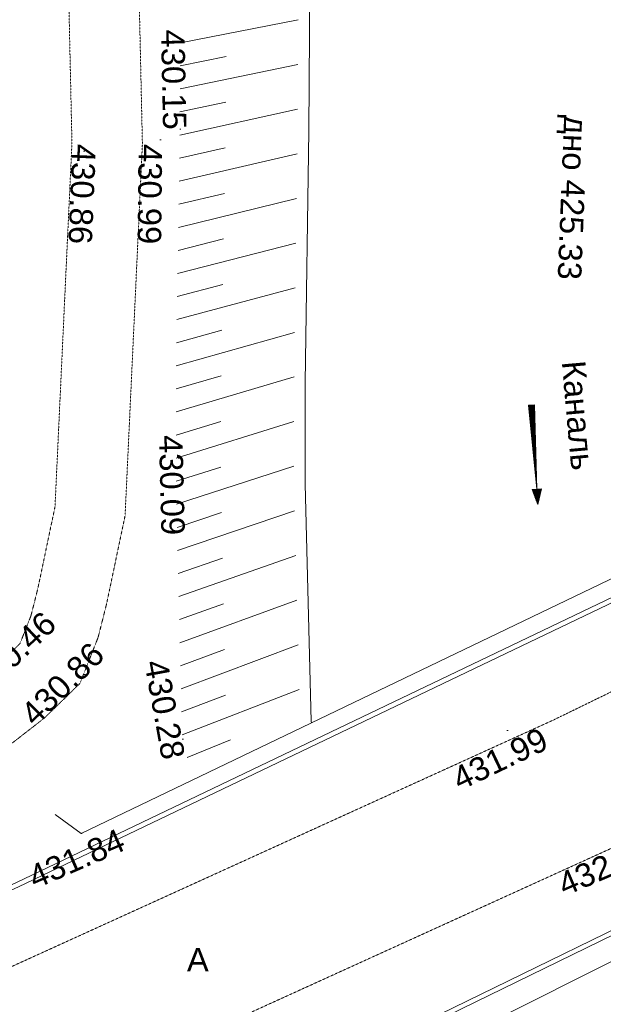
# Model space of a CAD drawing. Header units: millimetres. Extents: x 918404 to 1362154, y 4120617 to 4364104.
# Tile 198 of 256: x 1123814 to 1128787, y 4137577 to 4145971. Entities that reach past the tile are written whole.
import ezdxf

# ---------------------------------------------------------------- set-up
doc = ezdxf.new("R2010")
doc.units = ezdxf.units.MM
doc.header["$MEASUREMENT"] = 0
doc.linetypes.add('Д_ТРОТ_ТРУБА', pattern=[1.5, 0.75, -0.75])
for name, color, linetype, lineweight in [('(025) Дорога_Ном._пера__7', 7, 'Continuous', 18), ('(027) Гидрография_Ном._пера__7', 7, 'Continuous', 18), ('0_Ном._пера__4', 4, 'Continuous', 18), ('0_Ном._пера__7', 7, 'Continuous', 18), ('ВЫСОТА_Ном._пера__7', 7, 'Continuous', 18), ('Откос_Ном._пера__7', 7, 'Continuous', 18), ('ТОЧКИ_Ном._пера__5', 5, 'Continuous', 18)]:
    doc.layers.add(name, color=color, linetype=linetype, lineweight=lineweight)
doc.styles.add('СГЕНЕРИР_СТИЛЬ_1', font='arial.ttf')

msp = doc.modelspace()

# ---------------------------------------------------------------- linework, layer by layer
at = {"layer": '(027) Гидрография_Ном._пера__7', "linetype": 'Continuous'}
for p, q in [((1128200.5, 4142687.9), (1128150.6, 4142684.8)), ((1128150.6, 4142684.8), (1128220.4, 4141967.7)), ((1128155.6, 4142685.1), (1128164.6, 4142541.3)), ((1128160.6, 4142685.4), (1128178.5, 4142397.9)), ((1128165.6, 4142685.7), (1128192.5, 4142254.5)), ((1128170.6, 4142686), (1128206.5, 4142111.1)), ((1128175.6, 4142686.3), (1128220.4, 4141967.7)), ((1128180.5, 4142686.6), (1128216.5, 4142111.7)), ((1128185.5, 4142686.9), (1128212.5, 4142255.8)), ((1128190.5, 4142687.2), (1128208.5, 4142399.8)), ((1128195.5, 4142687.6), (1128204.5, 4142543.8)), ((1128220.4, 4141967.7), (1128200.5, 4142687.9)), ((1128180.5, 4141965.2), (1128260.4, 4141970.2)), ((1128260.4, 4141970.2), (1128228.6, 4141838)), ((1128250.4, 4141969.6), (1128252.4, 4141936.6)), ((1128255.4, 4141969.9), (1128256.4, 4141953.9)), ((1128228.6, 4141838), (1128180.5, 4141965.2)), ((1128185.5, 4141965.5), (1128186.5, 4141949.6)), ((1128190.5, 4141965.8), (1128192.6, 4141932.9)), ((1128195.5, 4141966.2), (1128198.6, 4141917.3)), ((1128200.5, 4141966.5), (1128204.5, 4141901.6)), ((1128205.5, 4141966.8), (1128210.5, 4141885.9)), ((1128210.5, 4141967.1), (1128216.6, 4141869.3)), ((1128215.5, 4141967.4), (1128222.6, 4141853.6)), ((1128220.4, 4141967.7), (1128228.6, 4141838)), ((1128225.4, 4141968), (1128232.5, 4141854.2)), ((1128230.4, 4141968.3), (1128236.5, 4141870.5)), ((1128235.4, 4141968.6), (1128240.5, 4141887.8)), ((1128240.4, 4141969), (1128244.5, 4141904.1)), ((1128245.4, 4141969.3), (1128248.5, 4141920.4))]:
    msp.add_line(p, q, dxfattribs=at)
at = {"layer": '0_Ном._пера__4', "linetype": 'Continuous', "flags": 128}
msp.add_lwpolyline([(1126300.3, 4139976.3), (1126296.7, 4139990.1), (1126246.8, 4142010), (1126246.8, 4142873.8), (1126278.4, 4145024.7), (1126327.8, 4152063.3)], dxfattribs=at)
at = {"layer": '0_Ном._пера__7', "linetype": 'Д_ТРОТ_ТРУБА', "flags": 128}
for points in [[(1114141.8, 4134162.4), (1114761.2, 4134794.7), (1115593.1, 4135621.1), (1116409.3, 4136317.6), (1117385.8, 4136848.3), (1119096.3, 4137788.5), (1122165.4, 4139499.8), (1123309, 4140220.9), (1123630.5, 4140470.9), (1123816.8, 4140652.5), (1123910.3, 4140889.4), (1123969.2, 4141122.2), (1124115.3, 4141819.1), (1124259.6, 4144919.2), (1124130.7, 4150751.1)], [(1115608.3, 4134506.2), (1115785, 4134900.4), (1115999.8, 4135179.4), (1116751, 4135820.4), (1117673.6, 4136321.8), (1119387, 4137263.6), (1122471.7, 4138983.7), (1123654, 4139729.1), (1124025.3, 4140017.8), (1124327.8, 4140312.6), (1124482.6, 4140705), (1124553.9, 4140987), (1124712.4, 4141743.1), (1124859.9, 4144911.9), (1124730.6, 4150764.3)], [(1109941.1, 4133493.5), (1114003.6, 4134132.4), (1115423, 4134440.7), (1118671.9, 4135588.4), (1128361.4, 4140000), (1140394.2, 4145863.8), (1148323.2, 4149727.7)], [(1110127.6, 4132308), (1114224.3, 4132952.4), (1115751.6, 4133284.1), (1119121.3, 4134474.5), (1128872.9, 4138914.4), (1140919.8, 4144785), (1148848.9, 4148649)]]:
    msp.add_lwpolyline(points, dxfattribs=at)
at = {"layer": '0_Ном._пера__7', "linetype": 'Continuous', "flags": 128}
for points in [[(1118521.9, 4136231.3), (1123786.4, 4138614.9), (1137781.6, 4145319.6)], [(1118538.4, 4136194.9), (1123803.2, 4138578.6), (1137798.9, 4145283.5)], [(1124117, 4139193.9), (1124337.9, 4139033.2), (1134849.8, 4144085), (1134890.3, 4144355.2)], [(1112858.3, 4131963), (1115351.4, 4132419.1), (1117246.3, 4132906.6), (1119854.9, 4133811.3), (1137158.9, 4142259.7)], [(1112865.5, 4131923.6), (1115359.9, 4132380), (1117257.9, 4132868.3), (1119870.2, 4133774.3), (1137176.5, 4142223.7)], [(1122910.7, 4134784.4), (1123001.4, 4135006.4), (1133753.8, 4140397.6), (1134115.9, 4140381.1)]]:
    msp.add_lwpolyline(points, dxfattribs=at)
at = {"layer": 'Откос_Ном._пера__7', "linetype": 'Continuous'}
for p, q in [((1125183.7, 4145774.8), (1126187.1, 4145970.7)), ((1125180.9, 4145381.3), (1126184.6, 4145589.9)), ((1125182.3, 4145578), (1125574.4, 4145657.1)), ((1125179.5, 4145184.5), (1125570.7, 4145268.3)), ((1125177.8, 4144987.8), (1126182.2, 4145209.2)), ((1125172, 4144594.3), (1126178.5, 4144828.4)), ((1125174.9, 4144791), (1125565, 4144879.3)), ((1125169.1, 4144397.5), (1125558.1, 4144490.5)), ((1125166.2, 4144200.8), (1126173.2, 4144447.7)), ((1125163.3, 4144004), (1125551.2, 4144101.6)), ((1125160.4, 4143807.3), (1126167.9, 4144067)), ((1125154.6, 4143413.8), (1126162.6, 4143686.3)), ((1125157.5, 4143610.6), (1125544.2, 4143712.7)), ((1125151.7, 4143217.1), (1125537.2, 4143323.7)), ((1125148.8, 4143020.3), (1126157.3, 4143305.6)), ((1125146.8, 4142823.6), (1125531, 4142934.8)), ((1125146.8, 4142626.8), (1126152.1, 4142924.9)), ((1125146.8, 4142430.1), (1125529.6, 4142546.1)), ((1125146.8, 4142233.3), (1126151.2, 4142544.1)), ((1125146.8, 4142036.5), (1125528.2, 4142157)), ((1125150.6, 4141839.8), (1126151.6, 4142163.4)), ((1125155.5, 4141643.1), (1125535.2, 4141768.8)), ((1125160.4, 4141446.4), (1126156.8, 4141782.6)), ((1125170.1, 4141053), (1126166.6, 4141402)), ((1125165.2, 4141249.7), (1125543.5, 4141379.8)), ((1125174.9, 4140856.3), (1125551.7, 4140990.7)), ((1125179.8, 4140659.6), (1126176.4, 4141021.5)), ((1125189.5, 4140266.2), (1126186.1, 4140640.9)), ((1125184.7, 4140462.9), (1125559.9, 4140601.6)), ((1125194.4, 4140069.5), (1125568, 4140212.4)), ((1125199.2, 4139872.8), (1126195.9, 4140260.4)), ((1125240.4, 4139681.2), (1125611.3, 4139831.1))]:
    msp.add_line(p, q, dxfattribs=at)
at = {"layer": 'ТОЧКИ_Ном._пера__5', "linetype": 'Continuous'}
for p, q in [((1125178.5, 4145036.7), (1125188.5, 4145036.7)), ((1125009.7, 4144945.7), (1125019.7, 4144945.7)), ((1124358.4, 4144849.6), (1124368.4, 4144849.6)), ((1125164, 4142233.3), (1125174, 4142233.3)), ((1123907.1, 4140739.2), (1123917.1, 4140739.2)), ((1124364, 4140389), (1124374, 4140389)), ((1127965.9, 4139910.5), (1127975.9, 4139910.5)), ((1125200.1, 4139835.9), (1125210.1, 4139835.9)), ((1124337.9, 4139033.2), (1124347.9, 4139033.2))]:
    msp.add_line(p, q, dxfattribs=at)

# ---------------------------------------------------------------- texts
at = {"layer": '(025) Дорога_Ном._пера__7', "linetype": 'Continuous', "insert": (1125239.1, 4137857.1), "char_height": 200, "attachment_point": 7, "style": 'СГЕНЕРИР_СТИЛЬ_1'}
msp.add_mtext('{A}', dxfattribs=at)
at = {"layer": '(027) Гидрография_Ном._пера__7', "linetype": 'Continuous', "insert": (1128430.8, 4143055), "char_height": 200, "attachment_point": 7, "rotation": 275.01394, "style": 'СГЕНЕРИР_СТИЛЬ_1'}
msp.add_mtext('{Каналь}', dxfattribs=at)
at = {"layer": 'ВЫСОТА_Ном._пера__7', "linetype": 'Continuous', "char_height": 200, "attachment_point": 4, "style": 'СГЕНЕРИР_СТИЛЬ_1'}
for s, insert, rotation in [('{430.15}', (1125116.4, 4145888), 271.21753), ('{дно 425.33}', (1128525.1, 4145158.2), 267.74012), ('{430.86}', (1124362.9, 4144911.4), 267.65201), ('{430.99}', (1124926.4, 4144911.1), 269.43838), ('{430.09}', (1125099.7, 4142430.6), 271.41502), ('{430.46}', (1123454.5, 4140281.2), 43.50809), ('{430.86}', (1123875.5, 4140007.3), 44.74858), ('{430.28}', (1124972, 4140509.7), 280.33742), ('{431.99}', (1127521.2, 4139483.6), 25.53127), ('{431.84}', (1123906, 4138647.1), 23.53352), ('{432.17}', (1128418.1, 4138586.4), 23.217)]:
    msp.add_mtext(s, dxfattribs=dict(at, insert=insert, rotation=rotation))

doc.saveas('drawing.dxf')
